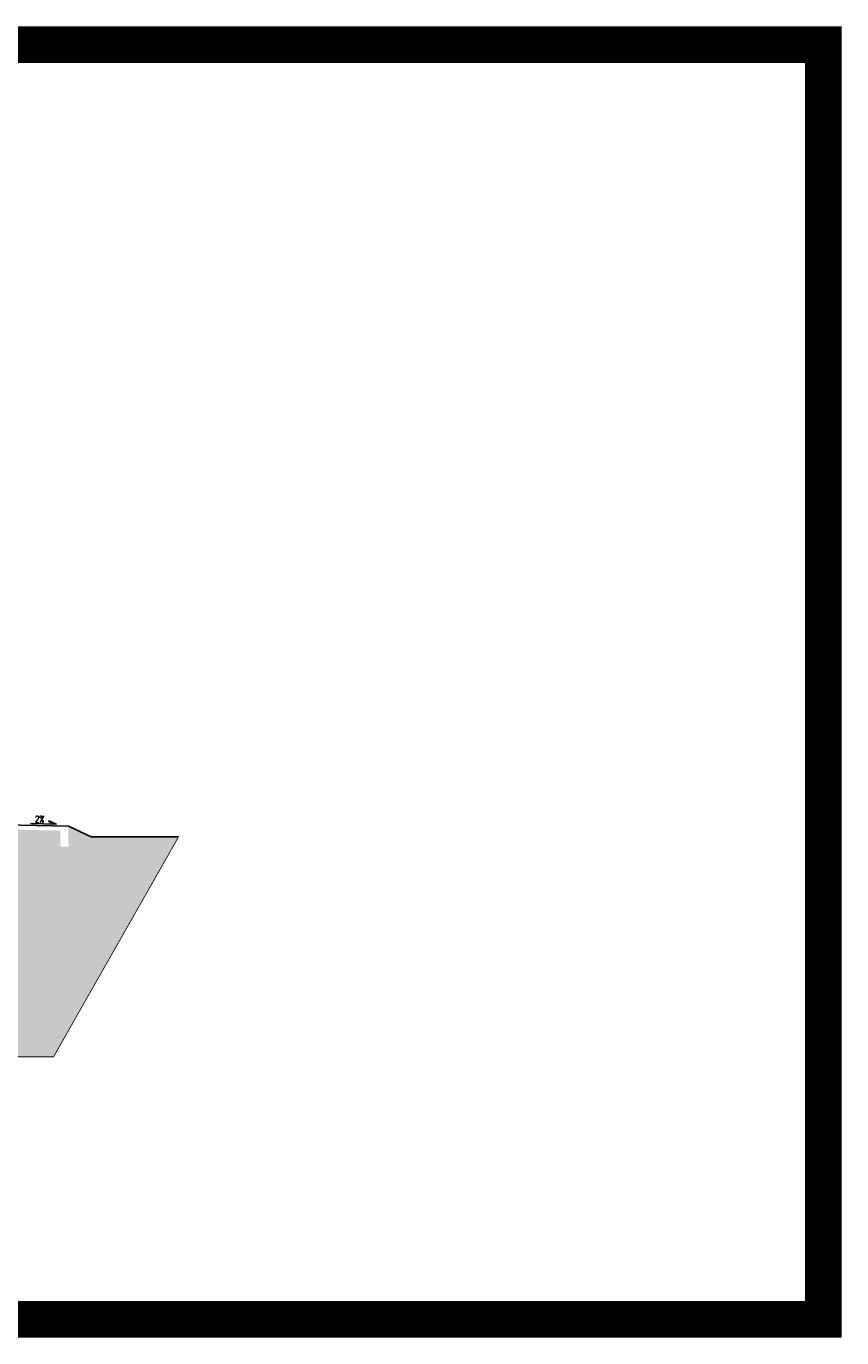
# Model space of a CAD drawing. Header units: inches. Extents: x -281236 to -70395, y 38777 to 102341.
# Tile 147 of 244: x -113783 to -111784, y 47015 to 50228. Entities that reach past the tile are written whole.
import ezdxf
from ezdxf.enums import TextEntityAlignment as Align

# ---------------------------------------------------------------- set-up
doc = ezdxf.new("R2010")
doc.units = ezdxf.units.IN
doc.header["$MEASUREMENT"] = 0
doc.linetypes.add('DASHED', pattern=[0.75, 0.5, -0.25])
doc.layers.get('0').update_dxf_attribs({"color": 101})
for name, color, linetype in [('Det--hatch', 8, 'Continuous'), ('Fas--widok-cienka', 9, 'Continuous'), ('Opis-spadki', 61, 'Continuous'), ('Pzt-uksztaltowanie terenu', 7, 'Continuous'), ('Sc-cegla pelna-hatch', 8, 'Continuous'), ('W-idok', 9, 'Continuous')]:
    doc.layers.add(name, color=color, linetype=linetype)
doc.styles.add('ROMANS', font='romans', dxfattribs={"width": 0.85})

# ---------------------------------------------------------------- blocks, each defined once
blk = doc.blocks.new('_STRZAŁKA_SPADKU')
at = {"lineweight": -3}
blk.add_lwpolyline([(-1.3, 0), (-10.2, 3.5), (-10, 4), (0, 0), (-35, 0)], dxfattribs=at)
at = {"lineweight": -3, "style": 'ROMANS', "width": 0.7}
blk.add_attdef('1,0%', text='', height=9, rotation=0, dxfattribs=at).set_placement((-22.7, 1.7), align=Align.CENTER)

msp = doc.modelspace()

# ---------------------------------------------------------------- hatches: boundary and pattern name
at = {"layer": 'Det--hatch'}
h = msp.add_hatch(dxfattribs=at)
h.set_pattern_fill('EARTH', color=256, scale=70, angle=45, style=0)
h.set_pattern_definition([(45, (-4379.67, -16501.85), (2e-15, 24.7487373), [17.5, -17.5]), (45, (-4384.31, -16497.21), (2e-15, 24.7487373), [17.5, -17.5]), (45, (-4388.95, -16492.57), (2e-15, 24.7487373), [17.5, -17.5]), (135, (-4388.95, -16489.476), (-24.7487373, 4e-15), [17.5, -17.5]), (135, (-4384.31, -16484.836), (-24.7487373, 4e-15), [17.5, -17.5]), (135, (-4379.67, -16480.195), (-24.7487373, 4e-15), [17.5, -17.5])])
h.paths.add_polyline_path([(-113409.28, 48242.34), (-113623.42, 48242.34), (-113679.29, 48268.34), (-113679.29, 48218.34), (-113699.29, 48218.34), (-113699.29, 48257.34), (-113892.29, 48261.34), (-113892.29, 48147.93), (-113980.29, 48147.93), (-113980.29, 48025.99), (-113977.79, 48025.99), (-113977.79, 47985.99), (-113968.79, 47985.99), (-113968.79, 47975.99), (-114077.8, 47975.99), (-115448.55, 47975.99), (-115448.55, 47702.87), (-113716.01, 47702.87)])

# ---------------------------------------------------------------- linework, layer by layer
at = {"layer": 'Fas--widok-cienka', "linetype": 'DASHED', "ltscale": 2, "const_width": 2}
msp.add_lwpolyline([(-113409.28, 48242.34), (-113716.01, 47702.87), (-118383.57, 47702.87)], dxfattribs=at)
at = {"layer": 'Pzt-uksztaltowanie terenu'}
for points in [[(-113679.29, 48268.34), (-113623.42, 48242.34)], [(-113623.42, 48242.34), (-113409.28, 48242.34)]]:
    msp.add_lwpolyline(points, dxfattribs=at)
at = {"layer": 'Sc-cegla pelna-hatch', "color": 3, "const_width": 90}
msp.add_lwpolyline([(-122235.2, 50183.11), (-111828.68, 50183.11), (-111828.68, 47059.71), (-122235.2, 47059.71)], close=True, dxfattribs=at)
at = {"layer": 'W-idok'}
msp.add_lwpolyline([(-113678.36, 48267.91), (-113836.27, 48271.18)], dxfattribs=at)

# ---------------------------------------------------------------- block references
at = {"layer": 'Opis-spadki', "xscale": 1.800000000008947, "yscale": 1.80000000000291, "zscale": 1.8, "rotation": 358.8126926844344}
msp.add_blockref('_STRZAŁKA_SPADKU', (-113709.17, 48273.34), dxfattribs=at).add_auto_attribs({'1,0%': '2%'})

doc.saveas('drawing.dxf')
